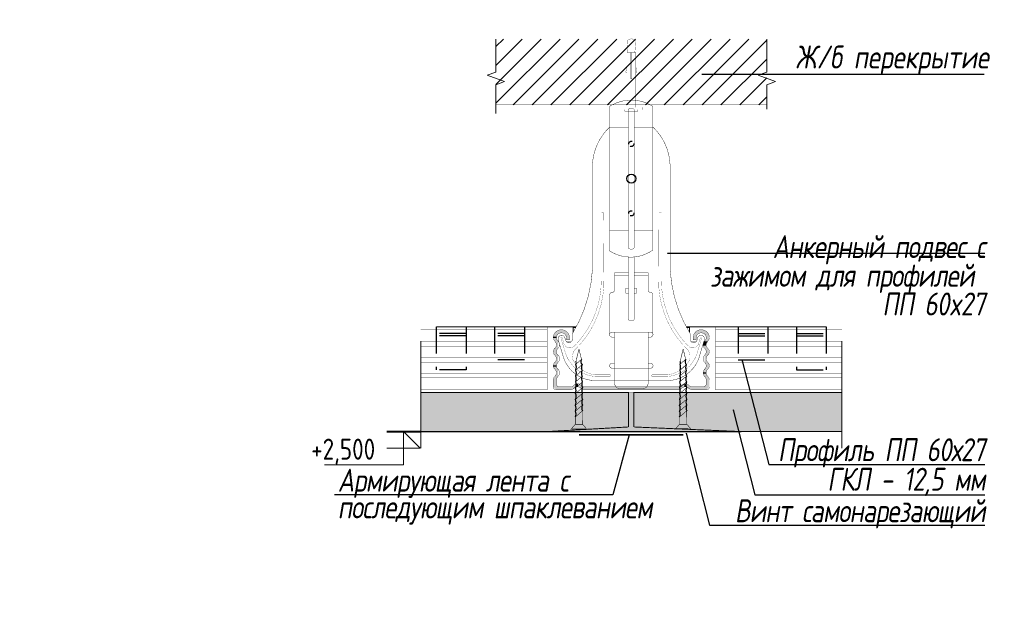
# Model space of a CAD drawing. Header units: millimetres. Extents: x -26888115 to 7466299, y -86687 to 22081.
# Tile 155 of 208: x 139300 to 140470, y -39904 to -39194. Entities that reach past the tile are written whole.
import ezdxf
from ezdxf import colors
from ezdxf.entities.mleader import LeaderData, LeaderLine
from ezdxf.math import Vec2, Vec3

# ---------------------------------------------------------------- set-up
doc = ezdxf.new("R2010")
doc.units = ezdxf.units.MM
doc.linetypes.add('DASHDOT', pattern=[25.4, 12.7, -6.35, 0, -6.35])
doc.linetypes.add('HIDDEN', pattern=[9.525, 6.35, -3.175])
doc.layers.add('dim_pot', color=183, linetype='Continuous', lineweight=9)
doc.layers.add('dim_razv', color=7, linetype='DASHDOT', lineweight=9, true_color=0x285228)
doc.layers.add('pol', color=7, linetype='Continuous', lineweight=15, true_color=0x55666d)
doc.layers.add('TXT', color=7, linetype='Continuous')
doc.styles.add('1', font='arial.ttf')
doc.styles.add('fl_iso paper', font='isocpeur.ttf', dxfattribs={"width": 0.8, "oblique": 10})
doc.styles.add('In tre', font='isocpeur.ttf', dxfattribs={"width": 0.8, "oblique": 10})
doc.styles.add('RomanS', font='isocpeur.ttf', dxfattribs={"width": 0.8, "oblique": 10})
doc.dimstyles.new('M1', dxfattribs={"dimscale": 0.2, "dimtxt": 10, "dimasz": 4, "dimexe": 10, "dimexo": 4, "dimgap": 0.09, "dimtad": 0, "dimdec": 3, "dimrnd": 0.1, "dimdsep": 46, "dimtxsty": '1', "dimsah": 1, "dimcen": 1.5, "dimdle": 1.5, "dimclrt": 256, "dimadec": 0, "dimazin": 0, "dimtfac": 1, "dimtdec": 3, "dimtix": 1, "dimtmove": 0, "dimatfit": 2, "dimfxl": 1, "dimtvp": 1, "dimtolj": 1, "dimarcsym": 0})

# ---------------------------------------------------------------- blocks, each defined once
blk = doc.blocks.new('A$C22A82340')
at = {"const_width": 0.2}
for points in [[(0.11, 51.36), (7.9, 51.36)], [(0.11, 50.94), (0.11, 51.36)], [(7.9, 50.94), (7.9, 51.36)]]:
    blk.add_lwpolyline(points, dxfattribs=at)
at = {"layer": 'TXT', "const_width": 0.264}
for points in [[(0.11, 50.94), (7.9, 50.94)], [(2.05, 48.28), (0.11, 50.94)], [(5.95, 48.28), (2.05, 48.28)], [(2.05, 48.28), (2.12, 39.64)], [(5.92, 43.59), (5.95, 48.28)], [(7.9, 50.94), (5.95, 48.28)], [(5.92, 43.59), (2.12, 39.64)], [(5.89, 39.83), (2.15, 35.94)], [(5.86, 36.07), (2.18, 32.25)], [(5.83, 32.31), (2.21, 28.55)], [(5.8, 28.55), (2.24, 24.85)], [(5.77, 24.79), (2.27, 21.15)], [(5.74, 21.03), (2.3, 17.45)], [(5.7, 17.27), (2.33, 13.75)], [(5.67, 13.51), (2.36, 10.06)], [(5.64, 9.75), (2.66, 6.65)], [(2.66, 6.65), (4, 0.04)], [(5.6, 7.92), (4, 0.03)]]:
    blk.add_lwpolyline(points, dxfattribs=at)
for points in [[(5.92, 43.59, 0.186148), (5.89, 39.83, 0.281599)], [(2.15, 35.94, 0.189281), (2.12, 39.64, 0.286419)], [(5.89, 39.83, 0.172992), (5.92, 36.13, 0.281599)], [(2.18, 32.25, 0.189281), (2.15, 35.94, 0.286419)], [(2.21, 28.55, 0.189281), (2.18, 32.25, 0.286419)], [(5.83, 32.31, 0.186882), (5.8, 28.55, 0.281599)], [(5.92, 36.13, 0.177294), (5.83, 32.31, 0.281599)], [(2.18, 24.79, 0.170355), (2.21, 28.55, 0.286419)], [(5.8, 28.55, 0.134316), (5.77, 24.79, 0.281599)], [(2.21, 21.09, 0.189572), (2.18, 24.79, 0.286419)], [(2.3, 17.45, 0.209667), (2.21, 21.09, 0.286419)], [(5.74, 21.03, 0.160342), (5.7, 17.27, 0.281599)], [(5.77, 24.79, 0.160342), (5.74, 21.03, 0.281599)], [(2.33, 13.75, 0.189861), (2.3, 17.45, 0.286419)], [(5.7, 17.27, 0.160342), (5.67, 13.51, 0.281599)], [(2.36, 10.06, 0.189861), (2.33, 13.75, 0.286419)], [(5.67, 13.51, 0.160342), (5.64, 9.75, 0.281599)], [(2.66, 6.65, 0.29379), (2.36, 10.06, 0.286419)], [(5.64, 9.75, 0.272032), (5.6, 7.92, 0.272032)]]:
    blk.add_lwpolyline(points, format="xyb", dxfattribs=at)
blk = doc.blocks.new('A$C34BC7E63')
at = {"extrusion": (0, 0, -1), "xscale": 0.6, "yscale": 0.5, "zscale": -0.5, "rotation": 270}
blk.add_blockref('A$C22A82340', (-25.73, 4.8), dxfattribs=at)

msp = doc.modelspace()

# ---------------------------------------------------------------- hatches: boundary and pattern name
at = {"lineweight": 5}
h = msp.add_hatch(dxfattribs=at)
h.set_pattern_fill('ANSI31', color=256, scale=5)
h.set_pattern_definition([(45, (105245.605, -37296.201), (-11.22532, 11.22532), [])])
h.paths.add_polyline_path([(140187.7, -39216.9), (139865.7, -39216.9), (139865.7, -39295.1), (140187.7, -39295.1)])
at = {"ltscale": 10}
for points in [[(139933.9, -39630.3, 0.414214), (139937.6, -39634), (139954, -39634, 0.208712), (139958.1, -39632.2, -0.436436), (139966.9, -39632.2, 0.208712), (139971, -39634), (140082.1, -39634, 0.208712), (140086.2, -39632.2, -0.436436), (140095.1, -39632.2, 0.208712), (140099.1, -39634), (140115.6, -39634, 0.414214), (140119.3, -39630.3), (140119.3, -39622.1, 0.208712), (140117.5, -39618, -0.436436), (140117.5, -39609.2, 0.20154), (140119.3, -39605.2, 0.20154), (140117.5, -39601.3, -0.436436), (140117.5, -39592.5, 0.20154), (140119.3, -39588.6, 0.20154), (140117.5, -39584.6, -0.208712), (140115.6, -39580.2), (140111.9, -39580.2, 0.208712), (140113.8, -39584.6, -0.20154), (140115.6, -39588.6, 0.006882), (140115.6, -39588.4), (140115.6, -39588.7, 0.006882), (140115.6, -39588.6, -0.20154), (140113.8, -39592.5, 0.436436), (140113.8, -39601.3, -0.20154), (140115.6, -39605.2, 0.006882), (140115.6, -39605.1), (140115.6, -39605.4, 0.006882), (140115.6, -39605.2, -0.20154), (140113.8, -39609.2, 0.436436), (140113.8, -39618, -0.208712), (140115.6, -39622.1), (140115.6, -39626.6, -0.414214), (140111.9, -39630.3), (140099.1, -39630.3, -0.208712), (140095.1, -39628.5, 0.436436), (140086.2, -39628.5, -0.208712), (140082.1, -39630.3), (139971, -39630.3, -0.208712), (139966.9, -39628.5, 0.436436), (139958.1, -39628.5, -0.208712), (139954, -39630.3), (139941.3, -39630.3, -0.414214), (139937.6, -39626.6), (139937.6, -39622.1, -0.208712), (139939.4, -39618, 0.436436), (139939.4, -39609.2, -0.20154), (139937.6, -39605.2, 0.006882), (139937.6, -39605.4), (139937.6, -39605.1, 0.006882), (139937.6, -39605.2, -0.20154), (139939.4, -39601.3, 0.436436), (139939.4, -39592.5, -0.20154), (139937.6, -39588.6, 0.006882), (139937.6, -39588.7), (139937.6, -39588.4, 0.006882), (139937.6, -39588.6, -0.20154), (139939.4, -39584.6, 0.436436), (139939.4, -39575.8, -0.208712), (139937.6, -39571.7), (139937.6, -39571.7, -0.414214), (139943.1, -39566.2), (139943.9, -39566.2, -0.414214), (139949.4, -39571.7), (139949.4, -39574.5), (139953.1, -39574.5), (139953.1, -39571.9, 0.414214), (139943.7, -39562.4), (139943.3, -39562.4, 0.411075), (139933.9, -39571.8, 0.205065), (139935.6, -39575.8, -0.436436), (139935.6, -39584.6, 0.20154), (139933.9, -39588.6, 0.20154), (139935.6, -39592.5, -0.436436), (139935.6, -39601.3, 0.20154), (139933.9, -39605.2, 0.20154), (139935.6, -39609.2, -0.436436), (139935.6, -39618, 0.208712), (139933.9, -39622.1)], [(139933.9, -39571.7), (139937.6, -39571.7), (139937.6, -39571.7, -0.414214), (139943.1, -39566.2), (139943.9, -39566.2, -0.414214), (139949.4, -39571.7), (139949.4, -39574.5), (139953.1, -39574.5), (139953.1, -39571.9, 0.414214), (139943.7, -39562.4), (139943.3, -39562.4, 0.408672)], [(140110.2, -39562.4), (140109.5, -39562.4, 0.414214), (140100, -39571.9), (140100, -39574.5), (140103.7, -39574.5), (140103.7, -39571.7, -0.414214), (140109.3, -39566.2, -0.44769), (140115.6, -39571.7), (140115.6, -39571.7, -0.208712), (140113.8, -39575.8, 0.050142), (140113, -39576.7), (140116.7, -39576.7, -0.050142), (140117.5, -39575.8, 0.204977), (140119.3, -39571.8, 0.400338)], [(140116.7, -39576.7), (140113, -39576.7, 0.156928), (140111.9, -39580.2), (140115.6, -39580.2, -0.156928)]]:
    msp.add_hatch(color=256, dxfattribs=at).paths.add_polyline_path(points)
h = msp.add_hatch(color=256, dxfattribs=at)
edge = h.paths.add_edge_path()
edge.add_ellipse((139943.1, -39588.4), major_axis=(3.93, 3.93), ratio=1, start_angle=135, end_angle=136.5773, ccw=False)
edge.add_line((139937.6, -39588.4), (139937.6, -39588.7))
edge.add_ellipse((139943.1, -39588.7), major_axis=(3.93, 3.93), ratio=1, start_angle=133.4227, end_angle=135, ccw=False)
edge.add_ellipse((139943.1, -39588.4), major_axis=(3.93, 3.93), ratio=1, start_angle=136.5773, end_angle=182.1564)
edge.add_ellipse((139935.3, -39596.9), major_axis=(-4.26, 4.26), ratio=1, start_angle=177.8436, end_angle=272.1564, ccw=False)
edge.add_ellipse((139943.1, -39605.4), major_axis=(-3.93, 3.93), ratio=1, start_angle=-2.1564, end_angle=43.4227)
edge.add_ellipse((139943.1, -39605.1), major_axis=(-3.93, 3.93), ratio=1, start_angle=45, end_angle=46.5773, ccw=False)
edge.add_line((139937.6, -39605.1), (139937.6, -39605.4))
edge.add_line((139937.6, -39605.4), (139933.9, -39605.4))
edge.add_ellipse((139939.4, -39605.1), major_axis=(-3.93, 3.93), ratio=1, start_angle=46.5773, end_angle=48.1558, ccw=False)
edge.add_ellipse((139939.4, -39605.4), major_axis=(3.93, 3.93), ratio=1, start_angle=87.8436, end_angle=133.4227, ccw=False)
edge.add_ellipse((139931.5, -39596.9), major_axis=(4.26, 4.26), ratio=1, start_angle=267.8436, end_angle=362.1564)
edge.add_ellipse((139939.4, -39588.4), major_axis=(-3.93, 3.93), ratio=1, start_angle=46.5773, end_angle=92.1564, ccw=False)
edge.add_ellipse((139939.4, -39588.7), major_axis=(3.93, 3.93), ratio=1, start_angle=87.8436, end_angle=133.4227, ccw=False)
edge.add_ellipse((139931.5, -39580.2), major_axis=(-4.26, 4.26), ratio=1, start_angle=177.8436, end_angle=272.1564)
edge.add_ellipse((139939.4, -39571.7), major_axis=(3.93, 3.93), ratio=1, start_angle=135, end_angle=182.1564, ccw=False)
edge.add_line((139933.9, -39571.7), (139937.6, -39571.7))
edge.add_ellipse((139943.1, -39571.7), major_axis=(3.93, 3.93), ratio=1, start_angle=135, end_angle=182.1564)
edge.add_ellipse((139935.3, -39580.2), major_axis=(4.26, 4.26), ratio=1, start_angle=267.8436, end_angle=362.1564, ccw=False)
edge.add_ellipse((139943.1, -39588.7), major_axis=(-3.93, 3.93), ratio=1, start_angle=-2.1564, end_angle=43.4227)
h = msp.add_hatch(color=256, dxfattribs=at)
edge = h.paths.add_edge_path()
edge.add_ellipse((140113.7, -39605.1), major_axis=(-3.93, 3.93), ratio=1, start_angle=177.8436, end_angle=223.4227, ccw=False)
edge.add_ellipse((140121.6, -39613.6), major_axis=(4.26, 4.26), ratio=1, start_angle=87.8436, end_angle=135)
edge.add_line((140115.6, -39613.6), (140111.9, -39613.6))
edge.add_ellipse((140117.9, -39613.6), major_axis=(-4.26, 4.26), ratio=1, start_angle=-2.1564, end_angle=45, ccw=False)
edge.add_ellipse((140110, -39605.1), major_axis=(3.93, 3.93), ratio=1, start_angle=267.8436, end_angle=313.4227)
edge.add_ellipse((140110, -39605.4), major_axis=(-3.93, 3.93), ratio=1, start_angle=225, end_angle=226.5773, ccw=False)
edge.add_line((140115.6, -39605.4), (140115.6, -39605.1))
edge.add_ellipse((140110, -39605.1), major_axis=(-3.93, 3.93), ratio=1, start_angle=223.4227, end_angle=225, ccw=False)
edge.add_ellipse((140110, -39605.4), major_axis=(-3.93, 3.93), ratio=1, start_angle=226.5773, end_angle=272.1564)
edge.add_ellipse((140117.9, -39596.9), major_axis=(-4.26, 4.26), ratio=1, start_angle=-2.1564, end_angle=92.1564, ccw=False)
edge.add_ellipse((140110, -39588.4), major_axis=(3.93, 3.93), ratio=1, start_angle=267.8436, end_angle=313.4227)
edge.add_ellipse((140110, -39588.7), major_axis=(-3.93, 3.93), ratio=1, start_angle=225, end_angle=226.5773, ccw=False)
edge.add_line((140115.6, -39588.7), (140115.6, -39588.4))
edge.add_ellipse((140110, -39588.4), major_axis=(-3.93, 3.93), ratio=1, start_angle=223.4227, end_angle=225, ccw=False)
edge.add_ellipse((140110, -39588.7), major_axis=(3.93, 3.93), ratio=1, start_angle=316.5773, end_angle=362.1564)
edge.add_ellipse((140117.9, -39580.2), major_axis=(4.26, 4.26), ratio=1, start_angle=135, end_angle=182.1564, ccw=False)
edge.add_line((140111.9, -39580.2), (140115.6, -39580.2))
edge.add_ellipse((140121.6, -39580.2), major_axis=(-4.26, 4.26), ratio=1, start_angle=45, end_angle=92.1564)
edge.add_ellipse((140113.7, -39588.7), major_axis=(3.93, 3.93), ratio=1, start_angle=316.5773, end_angle=362.1564, ccw=False)
edge.add_ellipse((140113.7, -39588.4), major_axis=(-3.93, 3.93), ratio=1, start_angle=177.8436, end_angle=223.4227, ccw=False)
edge.add_ellipse((140121.6, -39596.9), major_axis=(4.26, 4.26), ratio=1, start_angle=87.8436, end_angle=182.1564)
edge.add_ellipse((140113.7, -39605.4), major_axis=(-3.93, 3.93), ratio=1, start_angle=226.5773, end_angle=272.1564, ccw=False)
h = msp.add_hatch(color=256, dxfattribs=at)
edge = h.paths.add_edge_path()
edge.add_line((139954, -39634), (139937.6, -39634))
edge.add_ellipse((139937.6, -39630.3), major_axis=(-2.62, 2.62), ratio=1, start_angle=45, end_angle=135, ccw=False)
edge.add_line((139933.9, -39630.3), (139933.9, -39622.1))
edge.add_ellipse((139939.4, -39622.1), major_axis=(3.93, 3.93), ratio=1, start_angle=87.8436, end_angle=135, ccw=False)
edge.add_ellipse((139931.5, -39613.6), major_axis=(-4.26, 4.26), ratio=1, start_angle=177.8436, end_angle=272.1564)
edge.add_ellipse((139939.4, -39605.1), major_axis=(-3.93, 3.93), ratio=1, start_angle=48.1558, end_angle=92.1564, ccw=False)
edge.add_line((139933.9, -39605.4), (139937.6, -39605.4))
edge.add_ellipse((139943.1, -39605.1), major_axis=(-3.93, 3.93), ratio=1, start_angle=48.1558, end_angle=92.1564)
edge.add_ellipse((139935.3, -39613.6), major_axis=(4.26, 4.26), ratio=1, start_angle=267.8436, end_angle=362.1564, ccw=False)
edge.add_ellipse((139943.1, -39622.1), major_axis=(3.93, 3.93), ratio=1, start_angle=87.8436, end_angle=135)
edge.add_line((139937.6, -39622.1), (139937.6, -39626.6))
edge.add_ellipse((139941.3, -39626.6), major_axis=(-2.62, 2.62), ratio=1, start_angle=45, end_angle=135)
edge.add_line((139941.3, -39630.3), (139954, -39630.3))
edge.add_ellipse((139954, -39624.7), major_axis=(-3.93, 3.93), ratio=1, start_angle=135, end_angle=182.1564)
edge.add_ellipse((139962.5, -39632.6), major_axis=(4.26, 4.26), ratio=1, start_angle=45, end_angle=92.1564, ccw=False)
edge.add_line((139962.5, -39626.6), (139962.5, -39630.3))
edge.add_ellipse((139962.5, -39636.3), major_axis=(-4.26, 4.26), ratio=1, start_angle=-45, end_angle=2.1564)
edge.add_ellipse((139954, -39628.4), major_axis=(3.93, 3.93), ratio=1, start_angle=225, end_angle=272.1564, ccw=False)
h = msp.add_hatch(color=256, dxfattribs=at)
edge = h.paths.add_edge_path()
edge.add_line((140115.6, -39634), (140099.1, -39634))
edge.add_ellipse((140099.1, -39628.4), major_axis=(-3.93, 3.93), ratio=1, start_angle=87.8436, end_angle=135, ccw=False)
edge.add_ellipse((140090.6, -39636.3), major_axis=(4.26, 4.26), ratio=1, start_angle=357.8436, end_angle=405)
edge.add_line((140090.6, -39630.3), (140090.6, -39626.6))
edge.add_ellipse((140090.6, -39632.6), major_axis=(4.26, 4.26), ratio=1, start_angle=357.8436, end_angle=405, ccw=False)
edge.add_ellipse((140099.1, -39624.7), major_axis=(-3.93, 3.93), ratio=1, start_angle=87.8436, end_angle=135)
edge.add_line((140099.1, -39630.3), (140111.9, -39630.3))
edge.add_ellipse((140111.9, -39626.6), major_axis=(2.62, 2.62), ratio=1, start_angle=225, end_angle=315)
edge.add_line((140115.6, -39626.6), (140115.6, -39622.1))
edge.add_ellipse((140110, -39622.1), major_axis=(-3.93, 3.93), ratio=1, start_angle=225, end_angle=272.1564)
edge.add_ellipse((140117.9, -39613.6), major_axis=(4.26, 4.26), ratio=1, start_angle=135, end_angle=182.1564, ccw=False)
edge.add_line((140111.9, -39613.6), (140115.6, -39613.6))
edge.add_ellipse((140121.6, -39613.6), major_axis=(-4.26, 4.26), ratio=1, start_angle=45, end_angle=92.1564)
edge.add_ellipse((140113.7, -39622.1), major_axis=(-3.93, 3.93), ratio=1, start_angle=225, end_angle=272.1564, ccw=False)
edge.add_line((140119.3, -39622.1), (140119.3, -39630.3))
edge.add_ellipse((140115.6, -39630.3), major_axis=(2.62, 2.62), ratio=1, start_angle=225, end_angle=315, ccw=False)
h = msp.add_hatch(color=256, dxfattribs=at)
edge = h.paths.add_edge_path()
edge.add_ellipse((140082.1, -39628.4), major_axis=(3.93, 3.93), ratio=1, start_angle=225, end_angle=272.1564, ccw=False)
edge.add_line((140082.1, -39634), (139971, -39634))
edge.add_ellipse((139971, -39628.4), major_axis=(-3.93, 3.93), ratio=1, start_angle=87.8436, end_angle=135, ccw=False)
edge.add_ellipse((139962.5, -39636.3), major_axis=(4.26, 4.26), ratio=1, start_angle=357.8436, end_angle=405)
edge.add_line((139962.5, -39630.3), (139962.5, -39626.6))
edge.add_ellipse((139962.5, -39632.6), major_axis=(-4.26, 4.26), ratio=1, start_angle=267.8436, end_angle=315, ccw=False)
edge.add_ellipse((139971, -39624.7), major_axis=(-3.93, 3.93), ratio=1, start_angle=87.8436, end_angle=135)
edge.add_line((139971, -39630.3), (140082.1, -39630.3))
edge.add_ellipse((140082.1, -39624.7), major_axis=(3.93, 3.93), ratio=1, start_angle=225, end_angle=272.1564)
edge.add_ellipse((140090.6, -39632.6), major_axis=(-4.26, 4.26), ratio=1, start_angle=-45, end_angle=2.1564, ccw=False)
edge.add_line((140090.6, -39626.6), (140090.6, -39630.3))
edge.add_ellipse((140090.6, -39636.3), major_axis=(-4.26, 4.26), ratio=1, start_angle=-45, end_angle=2.1564)
h = msp.add_hatch()
h.set_pattern_fill('SWAMP', color=256, scale=3.708287, style=0)
h.set_pattern_definition([(0, (145228.833, -49630.706), (1.8541434, 3.2114706), [0.4635359, -3.244751]), (90, (145229.0649, -49630.7059), (-1.8541434, 3.2114706), [0.2317679, -6.1911732]), (90, (145229.1228, -49630.7059), (-1.8541434, 3.2114706), [0.1854143, -6.2375268]), (90, (145229.007, -49630.7059), (-1.8541434, 3.2114706), [0.1854143, -6.2375268]), (60, (145229.1808, -49630.706), (-1.8541434, 3.2114706), [0.1483315, -3.5599553]), (120, (145228.949, -49630.706), (-3.7082868, 1e-09), [0.1483315, -3.5599553])])
h.paths.add_polyline_path([(140029.6, -39637), (140023.2, -39637), (140023.2, -39678), (139926.6, -39683.5), (140157.3, -39683.5), (140029.6, -39678)])

# ---------------------------------------------------------------- linework, layer by layer
at = {"linetype": 'HIDDEN', "lineweight": 5, "ltscale": 20}
for p, q in [((139776.4, -39703.1), (139776.4, -39546.9)), ((140276.8, -39703.1), (140276.8, -39546.9))]:
    msp.add_line(p, q, dxfattribs=at)
at = {"linetype": 'HIDDEN', "ltscale": 5}
for p, q in [((139794.8, -39558.9), (139794.8, -39610.1)), ((139830.3, -39558.9), (139830.3, -39610.1)), ((139864.1, -39558.9), (139864.1, -39598.3)), ((139899.6, -39558.9), (139899.6, -39598.3)), ((140153.5, -39558.9), (140153.5, -39598.3)), ((140189, -39558.9), (140189, -39598.3)), ((140222.9, -39558.9), (140222.9, -39610.1)), ((140258.3, -39558.9), (140258.3, -39610.1)), ((139830.3, -39566.7), (139794.8, -39566.7)), ((139830.3, -39569.8), (139794.8, -39569.8)), ((139899.6, -39566.7), (139864.1, -39566.7)), ((139899.6, -39569.8), (139864.1, -39569.8)), ((140153.5, -39566.7), (140189, -39566.7)), ((140153.5, -39569.8), (140189, -39569.8)), ((140222.9, -39566.7), (140258.3, -39566.7)), ((140222.9, -39569.8), (140258.3, -39569.8)), ((139899.6, -39598.3), (139864.1, -39598.3)), ((140153.5, -39598.3), (140189, -39598.3)), ((139830.3, -39610.1), (139794.8, -39610.1)), ((140222.9, -39610.1), (140258.3, -39610.1))]:
    msp.add_line(p, q, dxfattribs=at)
at = {"ltscale": 10}
for p, q in [((139937.6, -39571.7), (139933.9, -39571.7)), ((140113, -39576.7), (140116.7, -39576.7)), ((140111.9, -39580.2), (140115.6, -39580.2)), ((139933.9, -39605.4), (139937.6, -39605.4)), ((140111.9, -39613.6), (140115.6, -39613.6)), ((139962.5, -39630.3), (139962.5, -39626.6)), ((140090.6, -39630.3), (140090.6, -39626.6)), ((139776.4, -39683.5), (140157.3, -39683.5))]:
    msp.add_line(p, q, dxfattribs=at)
at = {"lineweight": 40}
msp.add_line((139736.1, -39683.5), (139775.7, -39683.5), dxfattribs=at)
at = {"lineweight": 5}
for p, q in [((139755.9, -39683.5), (139755.9, -39723.1)), ((139755.9, -39683.5), (139775.7, -39703.3)), ((139736.1, -39703.3), (139775.7, -39703.3)), ((139755.9, -39723.1), (139662, -39723.1))]:
    msp.add_line(p, q, dxfattribs=at)
at = {"linetype": 'HIDDEN', "lineweight": 5, "ltscale": 20}
for points in [[(139865.7, -39216.9), (139865.7, -39256.2), (139855.4, -39259.9), (139876, -39267.4), (139865.7, -39271.2), (139865.7, -39305.1)], [(140187.7, -39216.9), (140187.7, -39256.2), (140177.4, -39259.9), (140198, -39267.4), (140187.7, -39271.2), (140187.7, -39300.2)]]:
    msp.add_lwpolyline(points, dxfattribs=at)
at = {"ltscale": 10}
for points, const_width in [([(140022.6, -39232.7), (140021.5, -39218.4), (140026.7, -39216.3), (140031.9, -39218.4), (140030.8, -39232.7)], 0.3), ([(140021.5, -39298), (140021.5, -39232.7), (140032, -39232.7), (140032, -39298)], 0.3), ([(140026.1, -39232.7), (140026.1, -39264.1), (140027.3, -39264.1), (140027.3, -39232.7)], 0.3), ([(140021.5, -39256.2), (140020, -39256.2), (140021.5, -39249.9)], 0.3), ([(140032, -39256.2), (140033.4, -39256.2), (140032, -39249.9)], 0.3), ([(140019, -39300.7), (140019, -39302.4), (140026.7, -39302.4), (140034.4, -39302.4), (140034.4, -39300.7)], 0.3), ([(140023.1, -39300.6), (140023.1, -39464.9)], 0.297), ([(140030, -39464.9), (140030, -39300.6)], 0.297), ([(140000.8, -39443.9), (140023.1, -39443.9)], 0.445), ([(140030, -39443.9), (140052.3, -39443.9)], 0.445), ([(140023.1, -39476), (140023.1, -39550.1)], 0.297), ([(140030, -39550.1), (140030, -39475.9)], 0.297), ([(140006.6, -39497.5), (140023.1, -39497.5)], 0.445), ([(140030, -39497.5), (140046.6, -39497.5)], 0.445), ([(140023.1, -39518.8), (140020.2, -39518.8), (140020.2, -39513.1), (140023.1, -39513.1)], 0.356), ([(140030, -39518.8), (140032.9, -39518.8), (140032.9, -39513.1), (140030, -39513.1)], 0.356), ([(139926.6, -39562.4), (139776.4, -39562.4)], 0.445), ([(139957.5, -39558.9), (139794.8, -39558.9)], 1.48), ([(139926.6, -39558.9), (139926.6, -39634.2)], 0.371), ([(139926.6, -39558.9), (139926.6, -39634.2)], 0.371), ([(139926.6, -39559.3), (139957.5, -39559.3)], 0.371), ([(139961, -39559.3), (139957.5, -39559.3)], 2.22), ([(139957.5, -39558.9), (139957.5, -39565.5)], 1.48), ([(140095.7, -39559.3), (140092.1, -39559.3)], 2.22), ([(140095.7, -39558.9), (140095.7, -39565.5)], 1.48), ([(140095.7, -39558.9), (140258.3, -39558.9)], 1.48), ([(140126.6, -39562.4), (140276.8, -39562.4)], 0.445), ([(140126.6, -39558.9), (140126.6, -39634.2)], 0.371), ([(139776.4, -39576.7), (139926.6, -39576.7)], 0.445), ([(139955.2, -39576.7), (139949.7, -39576.7)], 0.445), ([(140103.5, -39576.7), (140097.9, -39576.7)], 0.445), ([(140276.8, -39576.7), (140126.6, -39576.7)], 0.445), ([(139776.4, -39581.8), (139926.6, -39581.8)], 0.445), ([(140276.8, -39581.8), (140126.6, -39581.8)], 0.445), ([(139776.4, -39595.7), (139926.6, -39595.7)], 0.445), ([(139776.4, -39600.8), (139926.6, -39600.8)], 0.445), ([(140276.8, -39595.7), (140126.6, -39595.7)], 0.445), ([(140276.8, -39600.8), (140126.6, -39600.8)], 0.445), ([(139776.4, -39614.6), (139926.6, -39614.6)], 0.445), ([(139776.4, -39619.7), (139926.6, -39619.7)], 0.445), ([(140276.8, -39614.6), (140126.6, -39614.6)], 0.445), ([(140276.8, -39619.7), (140126.6, -39619.7)], 0.445), ([(140023.2, -39637.1), (139776.4, -39637.1)], 1.11), ([(139776.4, -39634), (139926.6, -39634)], 0.445), ([(140023.2, -39678), (140023.2, -39636.6)], 1.11), ([(140029.6, -39678), (140029.6, -39636.6)], 1.11), ([(140029.6, -39637.1), (140276.8, -39637.1)], 1.11), ([(140276.8, -39634), (140126.6, -39634)], 0.445), ([(139926.6, -39683.5), (140023.2, -39678)], 1.11), ([(140157.3, -39683.5), (140029.6, -39678)], 1.11)]:
    msp.add_lwpolyline(points, dxfattribs=dict(at, const_width=const_width))
at = {"lineweight": 40, "const_width": 0.237}
msp.add_lwpolyline([(140187.7, -39295.1), (139865.7, -39295.1)], dxfattribs=at)
at = {"ltscale": 10}
for points, const_width in [([(140052.3, -39467.6), (140052.3, -39296.8, 0.289382), (140000.8, -39296.8), (140000.8, -39468.6, 0.308455)], 0.445), ([(139942.9, -39572.2), (139948.5, -39590.7, 0.304287), (139983.9, -39618), (140001.5, -39618, 0.957444), (140000.9, -39616), (139983.3, -39616, -0.222498), (139957.6, -39599.1, -0.230766), (139959, -39586.8, 0.210916), (139994.1, -39502.2), (139993.6, -39423.8, 0.886887), (139990.9, -39423.8), (139990.9, -39503.9, -0.199702), (139958.2, -39582.5, -0.54699), (139946.3, -39578.1), (139944.5, -39572.1, 0.885428)], 0.222), ([(140110.2, -39572.2), (140104.7, -39590.7, -0.304287), (140069.2, -39618), (140051.6, -39618, -0.957444), (140052.2, -39616), (140069.9, -39616, 0.222498), (140095.6, -39599.1, 0.230766), (140094.2, -39586.8, -0.210916), (140059.1, -39502.2), (140059.5, -39423.8, -0.886887), (140062.3, -39423.8), (140062.3, -39503.9, 0.199702), (140094.9, -39582.5, 0.54699), (140106.8, -39578.1), (140108.6, -39572.1, -0.885428)], 0.222)]:
    msp.add_lwpolyline(points, format="xyb", close=True, dxfattribs=dict(at, const_width=const_width))
at = {"ltscale": 10, "const_width": 0.3}
msp.add_lwpolyline([(140013.9, -39298), (140013.9, -39300.7), (140026.7, -39300.7), (140039.6, -39300.7), (140039.6, -39298)], close=True, dxfattribs=at)
at = {"ltscale": 10}
for points, const_width in [([(140030, -39300.6, 0.526366), (140023.1, -39300.6, 0.526366)], 0.445), ([(140030, -39321.5), (140052.3, -39321.5, -0.194649), (140072.6, -39365.7), (140072.6, -39475.9, 0.147748), (140096.5, -39567), (140096.5, -39573.7, 0.879772), (140104.7, -39574.7), (140105.4, -39572.1, -1.011776), (140113.4, -39574.5), (140108.1, -39591.9, -0.355788), (140068.3, -39622.8), (139982.9, -39622.8, -0.341976), (139945, -39591.9), (139939.7, -39574.3, -1), (139947.7, -39572.1), (139948.5, -39574.7, 0.879772), (139956.6, -39573.7), (139956.6, -39567, 0.147748), (139980.5, -39475.9), (139980.5, -39365.7, -0.194649), (140000.8, -39321.5), (140023.1, -39321.5)], 0.445), ([(140030, -39464.9, -0.526366), (140023.1, -39464.9, -0.526366)], 0.445), ([(140023.1, -39494.6), (140006.6, -39494.6), (140006.6, -39515.3, -0.414214), (140003.7, -39518.1, 0.414214), (140000.8, -39521), (140000.8, -39568.2)], 0.445), ([(140052.3, -39568.2), (140052.3, -39521, 0.414214), (140049.5, -39518.1, -0.414214), (140046.6, -39515.3), (140046.6, -39494.6), (140030, -39494.6)], 0.445), ([(140030, -39550.1, -0.526366), (140023.1, -39550.1)], 0.445), ([(140119.3, -39588.7), (140119.3, -39588.4), (140119.3, -39588.7, 0.208712), (140117.5, -39584.6, -0.436436), (140117.5, -39575.8, 0.208712), (140119.3, -39571.7), (140119.3, -39571.9, 0.424839), (140109.5, -39562.4), (140109.5, -39562.4, 0.414214), (140100, -39571.9), (140100, -39574.5), (140103.7, -39574.5), (140103.7, -39571.7, -0.414214), (140109.3, -39566.2), (140109.3, -39566.2, -0.44769), (140115.6, -39571.7), (140115.6, -39571.7, -0.208712), (140113.8, -39575.8, 0.436436), (140113.8, -39584.6, -0.208712), (140115.6, -39588.7), (140115.6, -39588.4, -0.208712), (140113.8, -39592.5, 0.436436), (140113.8, -39601.3, -0.208712), (140115.6, -39605.4), (140115.6, -39605.1, -0.208712), (140113.8, -39609.2, 0.436436), (140113.8, -39618, -0.208712), (140115.6, -39622.1), (140115.6, -39626.6, -0.414214), (140111.9, -39630.3), (140099.1, -39630.3, -0.208712), (140095.1, -39628.5, 0.436436), (140086.2, -39628.5, -0.208712), (140082.1, -39630.3), (139971, -39630.3, -0.208712), (139966.9, -39628.5, 0.436436), (139958.1, -39628.5, -0.208712), (139954, -39630.3), (139941.3, -39630.3, -0.414214), (139937.6, -39626.6), (139937.6, -39622.1, -0.208712), (139939.4, -39618, 0.436436), (139939.4, -39609.2, -0.208712), (139937.6, -39605.1), (139937.6, -39605.4, -0.208712), (139939.4, -39601.3, 0.436436), (139939.4, -39592.5, -0.208712), (139937.6, -39588.4), (139937.6, -39588.7, -0.208712), (139939.4, -39584.6, 0.436436), (139939.4, -39575.8, -0.208712), (139937.6, -39571.7), (139937.6, -39571.7, -0.414214), (139943.1, -39566.2), (139943.9, -39566.2, -0.414214), (139949.4, -39571.7), (139949.4, -39574.5), (139953.1, -39574.5), (139953.1, -39571.9, 0.414214), (139943.7, -39562.4), (139943.3, -39562.4, 0.414214), (139933.9, -39571.9), (139933.9, -39571.7, 0.208712), (139935.6, -39575.8, -0.436436), (139935.6, -39584.6, 0.208712), (139933.9, -39588.7), (139933.9, -39588.4, 0.208712), (139935.6, -39592.5, -0.436436), (139935.6, -39601.3, 0.208712), (139933.9, -39605.4), (139933.9, -39605.1, 0.208712), (139935.6, -39609.2, -0.436436), (139935.6, -39618, 0.208712), (139933.9, -39622.1), (139933.9, -39630.3, 0.414214), (139937.6, -39634), (139954, -39634, 0.208712), (139958.1, -39632.2, -0.436436), (139966.9, -39632.2, 0.208712), (139971, -39634), (140082.1, -39634, 0.208712), (140086.2, -39632.2, -0.436436), (140095.1, -39632.2, 0.208712), (140099.1, -39634), (140115.6, -39634, 0.414214), (140119.3, -39630.3), (140119.3, -39622.1, 0.208712), (140117.5, -39618, -0.436436), (140117.5, -39609.2, 0.208712), (140119.3, -39605.1), (140119.3, -39605.4, 0.208712), (140117.5, -39601.3, -0.436436), (140117.5, -39592.5, 0.208712), (140119.3, -39588.4)], 0.371), ([(140046.6, -39571.1), (140049.5, -39571.1, 1), (140049.5, -39565.3), (140003.7, -39565.3, 1), (140003.7, -39571.1), (140006.6, -39571.1)], 0.445), ([(140006.6, -39565.3), (140006.6, -39625.4, 0.414214), (140014, -39632.8), (140039.2, -39632.8, 0.414214), (140046.6, -39625.4), (140046.6, -39565.3)], 0.445), ([(140006.6, -39602.3), (140003.7, -39602.3, 1), (140003.7, -39608.1), (140049.5, -39608.1, 1), (140049.5, -39602.3), (140046.6, -39602.3)], 0.445)]:
    msp.add_lwpolyline(points, format="xyb", dxfattribs=dict(at, const_width=const_width))
at = {"ltscale": 20, "const_width": 0.371}
msp.add_lwpolyline([(140276.8, -39636.6), (139926.6, -39637.1)], dxfattribs=at)
for points, const_width in [([(140276.8, -39683.5), (140157.3, -39683.5)], 1.11), ([(139964.5, -39687.3), (140088.5, -39687.3)], 2.22)]:
    msp.add_lwpolyline(points, dxfattribs=dict(const_width=const_width))
at = {"linetype": 'HIDDEN'}
for centre in [(140026.6, -39341.4), (140026.6, -39424)]:
    msp.add_circle(centre, 3.11, dxfattribs=at)
at = {"ltscale": 10}
msp.add_circle((140026.6, -39382.7), 5.3, dxfattribs=at)
at = {"color": 254, "ltscale": 10}
for points in [[(139926.6, -39637.1), (139926.6, -39683.5), (139776.4, -39637.1), (139776.4, -39683.5)], [(140023.2, -39678), (140023.2, -39637.1), (139926.6, -39683.5), (139926.6, -39637.1)], [(140029.6, -39678), (140029.6, -39637.1), (140157.3, -39683.5), (140157.3, -39637.1)], [(140157.3, -39637.1), (140157.3, -39683.5), (140276.8, -39637.1), (140276.8, -39683.5)]]:
    msp.add_solid(points, dxfattribs=at)

# ---------------------------------------------------------------- block references
at = {"xscale": -3.708286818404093, "yscale": 3.708286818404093, "zscale": 3.708286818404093, "rotation": 270}
for p in [(139955.5, -39680.7), (140079.3, -39680.7)]:
    msp.add_blockref('A$C34BC7E63', p, dxfattribs=at)

# ---------------------------------------------------------------- texts
at = {"style": 'fl_iso paper', "width": 0.8}
msp.add_text('+2,500', height=25, dxfattribs=at).set_placement((139646.2, -39716.9))
at = {"lineweight": 5, "char_height": 27.264, "style": 'RomanS'}
for s, insert, width, attachment_point, line_spacing_factor in [('Ж/б перекрытие', (140451.5, -39241.8), 306.836, 6, 0.75), ('{\\T0.95;Анкерный подвес с зажимом для профилей \\H1.4167x; \\H0.70588x;ПП 60x27\\H1.4167x; }', (140446.6, -39497.7), 356.538, 6, 0.75), ('{\\T0.95;Профиль ПП 60х27}', (140446.6, -39708.8), 457.702, 6, 0.75), ('{\\T0.95;Армирующая лента с последующим шпаклеванием }', (139677.7, -39760.9), 372.796, 4, 0.7), ('{\\T0.95;ГКЛ - 12,5 мм}', (140446.6, -39743.3), 457.702, 6, 0.75), ('{\\T0.95;Винт самонарезающий}', (140446.6, -39781.3), 372.796, 6, 0.75)]:
    msp.add_mtext(s, dxfattribs=dict(at, insert=insert, width=width, attachment_point=attachment_point, line_spacing_factor=line_spacing_factor))

# ---------------------------------------------------------------- leaders
at = {"lineweight": 5}
for points in [[(140110.5, -39258.7), (140206.5, -39258.7), (140445.8, -39258.7)], [(140069.4, -39471.3), (140119.6, -39471.3), (140446.6, -39471.3)], [(140158.2, -39599.5), (140189.8, -39722.7), (140446.6, -39722.7)], [(140147.6, -39657.6), (140173.5, -39758.7), (140446.6, -39758.7)], [(140023.9, -39687.3), (140004.7, -39758.7), (139674, -39758.7)], [(140091.6, -39685.4), (140119.6, -39794.7), (140446.6, -39794.7)]]:
    msp.add_leader(points, dimstyle='M1', override={"dimldrblk": 'DOT', "dimtvp": 0}, dxfattribs=at)

# ---------------------------------------------------------------- next in the draw order: leaders
at = {"layer": 'pol', "color": 1, "linetype": 'ByBlock', "true_color": 0xff0000}
ml = msp.add_multileader_mtext('Standard', dxfattribs=at)
ml.set_content('Лоток щелевой\\Pводоотводный в полу, модульный. Лщ-2', color=(255, 0, 0), style='In tre')
ml.set_leader_properties()
ml.build(insert=Vec2(0, 0))
ml.multileader.update_dxf_attribs({"text_left_attachment_type": 6, "text_right_attachment_type": 6, "dogleg_length": 1, "arrow_head_size": 0, "scale": 50})
ctx = ml.context
ctx.base_point, ctx.scale, ctx.char_height, ctx.arrow_head_size, ctx.landing_gap_size, ctx.plane_origin = Vec3(56443.9, -42121.2), 50, 200, 0, 4.5, Vec3(64743.3, -37281.2)
ctx.left_attachment, ctx.right_attachment = 6, 6
notes = []
notes.append((ctx, [(1, (1, 1, 0), (56393.9, -42121.2), (1, 0), 50, [(1, [(55554.6, -39329.4)], 0, [])])]))
ctx.mtext.insert, ctx.mtext.width, ctx.mtext.defined_height, ctx.mtext.flow_direction = Vec3(56448.4, -41861.2), 2329.345, 696.6, 5
ctx.mtext.has_bg_fill, ctx.mtext.bg_color, ctx.mtext.bg_scale_factor, ctx.mtext.bg_transparency, ctx.mtext.use_window_bg_color = 1, -1027028792, 1.5, 0, 1
for ctx, leaders in notes:
    for number, flags, end, landing, length, lines in leaders:
        leader = LeaderData()
        leader.index, (leader.has_last_leader_line, leader.has_dogleg_vector, leader.attachment_direction) = number, flags
        leader.last_leader_point, leader.dogleg_vector, leader.dogleg_length = Vec3(end), Vec3(landing), length
        for number, points, colour, breaks in lines:
            line = LeaderLine()
            line.index, line.vertices, line.color, line.breaks = number, Vec3.list(points), colors.encode_raw_color(colour), breaks
            leader.lines.append(line)
        ctx.leaders.append(leader)

# ---------------------------------------------------------------- next in the draw order: leaders
at = {"layer": 'dim_pot', "color": 0, "linetype": 'ByBlock'}
ml = msp.add_multileader_mtext('Standard', dxfattribs=at)
ml.set_content('Подвесной потолок ГКЛ', style='In tre')
ml.set_leader_properties()
ml.build(insert=Vec2(0, 0))
ml.multileader.update_dxf_attribs({"text_left_attachment_type": 6, "text_right_attachment_type": 6, "dogleg_length": 1, "arrow_head_size": 0, "scale": 50})
ctx = ml.context
ctx.base_point, ctx.scale, ctx.char_height, ctx.arrow_head_size, ctx.landing_gap_size, ctx.plane_origin = Vec3(55815.3, -42128.2), 50, 200, 0, 4.5, Vec3(62627.1, -37288.3)
ctx.left_attachment, ctx.right_attachment = 6, 6
notes = []
notes.append((ctx, [(1, (1, 1, 0), (55765.3, -42128.2), (1, 0), 50, [(1, [(55242.6, -38490.6)], 0, [])])]))
ctx.mtext.insert, ctx.mtext.width, ctx.mtext.defined_height, ctx.mtext.flow_direction = Vec3(55819.8, -41888.2), 3092.716, 696.6, 5
ctx.mtext.has_bg_fill, ctx.mtext.bg_color, ctx.mtext.bg_scale_factor, ctx.mtext.bg_transparency, ctx.mtext.use_window_bg_color = 1, -1027028792, 1.5, 0, 1
for ctx, leaders in notes:
    for number, flags, end, landing, length, lines in leaders:
        leader = LeaderData()
        leader.index, (leader.has_last_leader_line, leader.has_dogleg_vector, leader.attachment_direction) = number, flags
        leader.last_leader_point, leader.dogleg_vector, leader.dogleg_length = Vec3(end), Vec3(landing), length
        for number, points, colour, breaks in lines:
            line = LeaderLine()
            line.index, line.vertices, line.color, line.breaks = number, Vec3.list(points), colors.encode_raw_color(colour), breaks
            leader.lines.append(line)
        ctx.leaders.append(leader)

# ---------------------------------------------------------------- next in the draw order: leaders
ml = msp.add_multileader_mtext('Standard', dxfattribs=at)
ml.set_content('Лючок 500х500 для обслуживания модулей управления клапанами, расположение уточнить по месту', style='In tre')
ml.set_leader_properties()
ml.build(insert=Vec2(0, 0))
ml.multileader.update_dxf_attribs({"text_left_attachment_type": 6, "text_right_attachment_type": 6, "dogleg_length": 1, "arrow_head_size": 0, "scale": 50})
ctx = ml.context
ctx.base_point, ctx.scale, ctx.char_height, ctx.arrow_head_size, ctx.landing_gap_size, ctx.plane_origin = Vec3(49911.4, -42132), 50, 200, 0, 4.5, Vec3(56771.2, -37292)
ctx.left_attachment, ctx.right_attachment = 6, 6
notes = []
notes.append((ctx, [(0, (1, 1, 0), (52405.7, -42132), (-1, 0), 50, [(1, [(54178, -38729.4)], 0, [])])]))
ctx.mtext.insert, ctx.mtext.width, ctx.mtext.defined_height, ctx.mtext.flow_direction = Vec3(49915.9, -41872), 2494.153, 696.6, 5
ctx.mtext.has_bg_fill, ctx.mtext.bg_color, ctx.mtext.bg_scale_factor, ctx.mtext.bg_transparency, ctx.mtext.use_window_bg_color = 1, -1027028792, 1.5, 0, 1
for ctx, leaders in notes:
    for number, flags, end, landing, length, lines in leaders:
        leader = LeaderData()
        leader.index, (leader.has_last_leader_line, leader.has_dogleg_vector, leader.attachment_direction) = number, flags
        leader.last_leader_point, leader.dogleg_vector, leader.dogleg_length = Vec3(end), Vec3(landing), length
        for number, points, colour, breaks in lines:
            line = LeaderLine()
            line.index, line.vertices, line.color, line.breaks = number, Vec3.list(points), colors.encode_raw_color(colour), breaks
            leader.lines.append(line)
        ctx.leaders.append(leader)

# ---------------------------------------------------------------- next in the draw order: leaders
ml = msp.add_multileader_mtext('Standard', dxfattribs=at)
ml.set_content('Подвесной реечный потолок', style='In tre')
ml.set_leader_properties()
ml.build(insert=Vec2(0, 0))
ml.multileader.update_dxf_attribs({"text_left_attachment_type": 6, "text_right_attachment_type": 6, "dogleg_length": 1, "arrow_head_size": 0, "scale": 50})
ctx = ml.context
ctx.base_point, ctx.scale, ctx.char_height, ctx.arrow_head_size, ctx.landing_gap_size, ctx.plane_origin = Vec3(62512.7, -41949.3), 50, 200, 0, 4.5, Vec3(69324.5, -37109.4)
ctx.left_attachment, ctx.right_attachment = 6, 6
notes = []
notes.append((ctx, [(1, (1, 1, 0), (62462.7, -41949.3), (1, 0), 50, [(1, [(62166.4, -39759.4)], 0, [])])]))
ctx.mtext.insert, ctx.mtext.width, ctx.mtext.defined_height, ctx.mtext.flow_direction = Vec3(62517.2, -41689.3), 3092.716, 696.6, 5
ctx.mtext.has_bg_fill, ctx.mtext.bg_color, ctx.mtext.bg_scale_factor, ctx.mtext.bg_transparency, ctx.mtext.use_window_bg_color = 1, -1027028792, 1.5, 0, 1
at = {"layer": 'dim_razv', "color": 0, "linetype": 'ByBlock'}
ml = msp.add_multileader_mtext('Standard', dxfattribs=at)
ml.set_content('Плитка керамогранитная, настенная', style='In tre')
ml.set_leader_properties()
ml.build(insert=Vec2(0, 0))
ml.multileader.update_dxf_attribs({"text_left_attachment_type": 6, "text_right_attachment_type": 6, "dogleg_length": 1, "arrow_head_size": 0, "scale": 50})
ctx = ml.context
ctx.base_point, ctx.scale, ctx.char_height, ctx.arrow_head_size, ctx.landing_gap_size, ctx.plane_origin = Vec3(61529.6, -37535.3), 50, 200, 0, 4.5, Vec3(63238.2, -37706.1)
ctx.left_attachment, ctx.right_attachment = 6, 6
notes.append((ctx, [(1, (1, 1, 0), (61479.6, -37535.3), (1, 0), 50, [(1, [(60706.9, -39279.4)], 0, [])])]))
ctx.mtext.insert, ctx.mtext.width, ctx.mtext.defined_height, ctx.mtext.flow_direction = Vec3(61534.1, -37295.3), 3092.716, 696.6, 5
ctx.mtext.has_bg_fill, ctx.mtext.bg_color, ctx.mtext.bg_scale_factor, ctx.mtext.bg_transparency, ctx.mtext.use_window_bg_color = 1, -1027028792, 1.5, 0, 1
for ctx, leaders in notes:
    for number, flags, end, landing, length, lines in leaders:
        leader = LeaderData()
        leader.index, (leader.has_last_leader_line, leader.has_dogleg_vector, leader.attachment_direction) = number, flags
        leader.last_leader_point, leader.dogleg_vector, leader.dogleg_length = Vec3(end), Vec3(landing), length
        for number, points, colour, breaks in lines:
            line = LeaderLine()
            line.index, line.vertices, line.color, line.breaks = number, Vec3.list(points), colors.encode_raw_color(colour), breaks
            leader.lines.append(line)
        ctx.leaders.append(leader)

# ---------------------------------------------------------------- next in the draw order: leaders
ml = msp.add_multileader_mtext('Standard', dxfattribs=at)
ml.set_content('Зеркало на стене, выполнить в один уровень с отделкой стен', style='In tre')
ml.set_leader_properties()
ml.build(insert=Vec2(0, 0))
ml.multileader.update_dxf_attribs({"text_left_attachment_type": 6, "text_right_attachment_type": 6, "dogleg_length": 1, "arrow_head_size": 0, "scale": 50})
ctx = ml.context
ctx.base_point, ctx.scale, ctx.char_height, ctx.arrow_head_size, ctx.landing_gap_size, ctx.plane_origin = Vec3(53235.6, -42645.4), 50, 200, 0, 4.5, Vec3(60047.4, -37805.5)
ctx.left_attachment, ctx.right_attachment = 6, 6
notes = []
notes.append((ctx, [(1, (1, 1, 0), (53185.6, -42645.4), (1, 0), 50, [(1, [(52780.2, -39279.4)], 0, [])])]))
ctx.mtext.insert, ctx.mtext.width, ctx.mtext.defined_height, ctx.mtext.flow_direction = Vec3(53240.1, -42405.4), 3092.716, 696.6, 5
ctx.mtext.has_bg_fill, ctx.mtext.bg_color, ctx.mtext.bg_scale_factor, ctx.mtext.bg_transparency, ctx.mtext.use_window_bg_color = 1, -1027028792, 1.5, 0, 1
for ctx, leaders in notes:
    for number, flags, end, landing, length, lines in leaders:
        leader = LeaderData()
        leader.index, (leader.has_last_leader_line, leader.has_dogleg_vector, leader.attachment_direction) = number, flags
        leader.last_leader_point, leader.dogleg_vector, leader.dogleg_length = Vec3(end), Vec3(landing), length
        for number, points, colour, breaks in lines:
            line = LeaderLine()
            line.index, line.vertices, line.color, line.breaks = number, Vec3.list(points), colors.encode_raw_color(colour), breaks
            leader.lines.append(line)
        ctx.leaders.append(leader)

doc.saveas('drawing.dxf')
